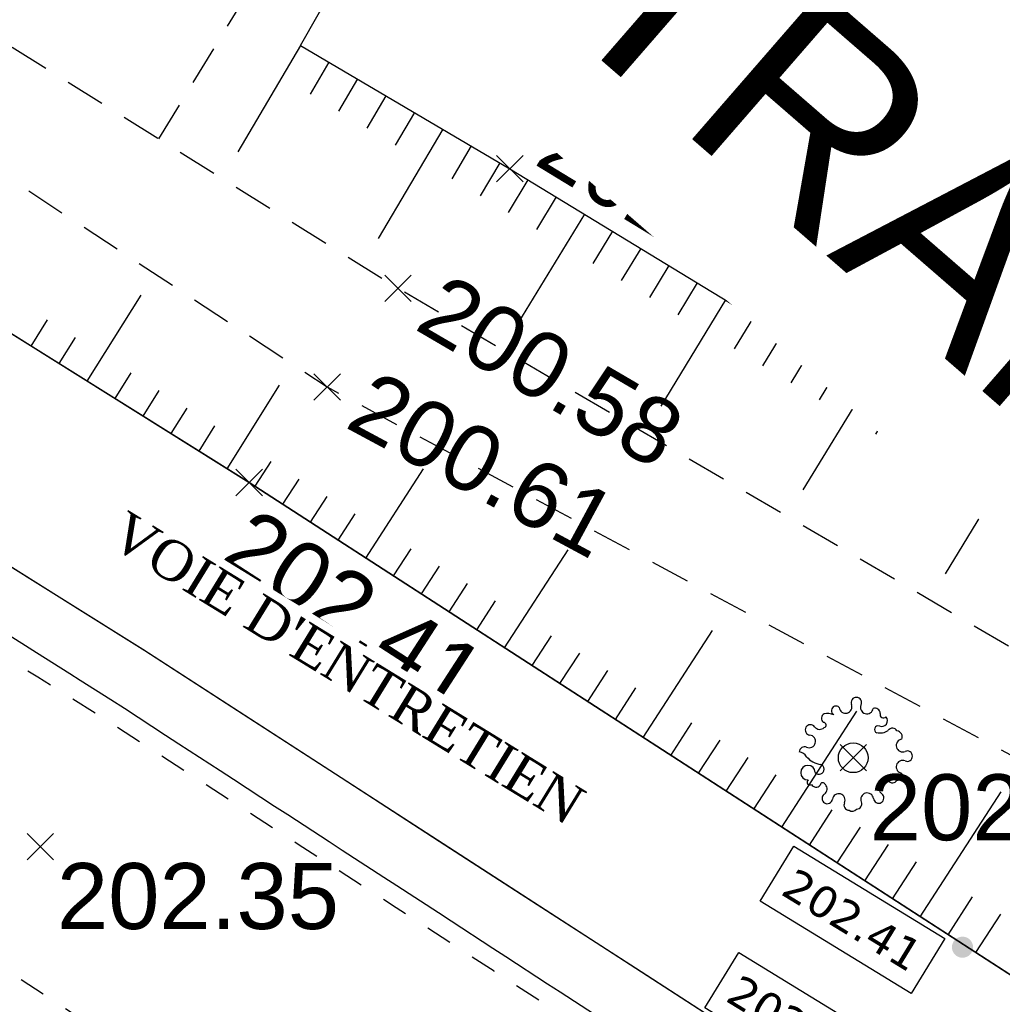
# Model space of a CAD drawing. Extents: x 1616800 to 1632437, y 2248456 to 2251974.
# Tile 202 of 256: x 1617950 to 1617965, y 2251541 to 2251556. Entities that reach past the tile are written whole.
import ezdxf
from ezdxf import colors
from ezdxf.entities.mleader import LeaderData, LeaderLine
from ezdxf.enums import TextEntityAlignment as Align
from ezdxf.math import Vec2, Vec3

# ---------------------------------------------------------------- set-up
doc = ezdxf.new("R2010")
doc.units = 0
doc.header["$LTSCALE"] = 2
doc.header["$PDMODE"] = 3
doc.header["$PDSIZE"] = 0.2
for name, pattern in [('CONTINU', [0]), ('FOSSE', [0.5, 0.3, -0.2]), ('Grille', [0.4, 0.2, -0.2])]:
    doc.linetypes.add(name, pattern=pattern)
doc.layers.get('0').update_dxf_attribs({"linetype": 'CONTINUOUS'})
for name, color, linetype in [('0000-VALORIS-NOUE DERIV BASSIN', 7, 'CONTINUOUS'), ('0000-VALORIS-NOUE DERIV BASSIN EAU MAX RETENTION', 140, 'CONTINUOUS'), ('0000-VALORIS-NOUE DERIV BASSIN TEXTE ET COTES', 1, 'CONTINUOUS'), ('08-PAP RESEAU TELEPHONE PROJET', 95, 'CONTINUOUS'), ('X-PTS TOPO-TEXTE TOPOALT', 8, 'CONTINUOUS'), ('X-PTS TOPO-TOPOPOINT', 8, 'CONTINUOUS'), ('Y-FDP TOPO-TOP_AXE_FOSSE', 8, 'CONTINUOUS'), ('Y-FDP TOPO-TOP_BARBULE', 8, 'CONTINUOUS'), ('Y-FDP TOPO-TOP_TALUS', 8, 'CONTINUOUS'), ('Y-FDP TOPO-TOP_VEGETATION_symb', 8, 'CONTINUOUS')]:
    doc.layers.add(name, color=color, linetype=linetype)
doc.styles.add('Côte Assainissement', font='verdana.ttf')
doc.styles.get("Standard").update_dxf_attribs({"font": 'arial.ttf'})
doc.styles.add('TIME', font='times.ttf')

# ---------------------------------------------------------------- blocks, each defined once
blk = doc.blocks.new('TCPOINT_2')
at = {"color": 0}
blk.add_point((0, 0), dxfattribs=at)
at = {"layer": 'X-PTS TOPO-TEXTE TOPOALT'}
blk.add_attdef('ALT', (0.25, 0.25), '', height=0.75, dxfattribs=at)
blk = doc.blocks.new('TCPOINT_C')
at = {"color": 0}
blk.add_point((0, 0), dxfattribs=at)
at = {"layer": 'X-PTS TOPO-TEXTE TOPOALT'}
blk.add_attdef('ALT', text='', height=0.75, dxfattribs=at).set_placement((0.5, 0.09), align=Align.MIDDLE_LEFT)
blk = doc.blocks.new('TCPOINT')
at = {"color": 0}
blk.add_point((0, 0), dxfattribs=at)
at = {"layer": 'X-PTS TOPO-TEXTE TOPOALT'}
blk.add_attdef('ALT', text='', height=0.75, dxfattribs=at).set_placement((0.25, -0.25), align=Align.TOP_LEFT)
blk = doc.blocks.new('Arbre composé')
for centre, major_axis, start_param, end_param in [((0.053, 0.929), (-0.0621, 0.0621), -0.814049, 1.170078), ((0.053, 0.929), (0.0621, 0.0621), 5.055805, 7.039932), ((-0.29, 0.794), (0.0543, 0.0543), 6.27112, 9.712496), ((-0.128, 0.856), (0.0756, 0.0756), 2.437811, 4.160139), ((-0.128, 0.856), (-0.0756, 0.0756), 2.589343, 4.311671), ((0.229, 0.846), (-0.0756, 0.0756), 0.343416, 2.065744), ((0.229, 0.846), (0.0756, 0.0756), 3.63654, 5.358868), ((0.366, 0.751), (0.0611, 0.0611), 5.442007, 7.443818), ((-0.447, 0.666), (-0.0621, 0.0621), -0.261799, 1.722328), ((-0.44, 0.401), (-0.243, 0.243), -1.12231, -0.636034), ((0.479, 0.624), (-0.0687, 0.0687), 1.943234, 4.662706), ((0.509, 0.73), (0.0414, 0.0414), 2.084224, 4.724816), ((-0.72, 0.469), (-0.0621, 0.0621), 0.261799, 2.245927), ((-0.72, 0.469), (-0.0621, 0.0621), 4.560857, 6.544985), ((-0.563, 0.585), (-0.0756, 0.0756), 1.419265, 3.141593), ((-0.5, 0.551), (-0.031, 0.031), 2.648002, 5.490599), ((0.419, 0.476), (-0.0439, 0.0439), -1.123056, 1.960793), ((0.66, 0.41), (0.0621, 0.0621), 6.021386, 8.005513), ((-0.741, 0.276), (0.0756, 0.0756), 5.235988, 6.958316), ((0.455, 0.647), (0.162, 0.162), 3.648866, 4.555851), ((0.721, 0.35), (-0.0738, 0.0738), 3.545603, 5.353199), ((-0.819, 0.097), (0.0621, 0.0621), 0.372067, 2.356194), ((-0.741, 0.276), (-0.0756, 0.0756), 1.942863, 3.665191), ((0, 0), (0.177, 0.177), 5.497787, 11.780972), ((0.83, 0.205), (-0.0756, 0.0756), -0.67513, 1.047198), ((0.83, 0.205), (0.0756, 0.0756), 2.617994, 4.340322), ((-0.924, -0.062), (-0.114, 0.114), 4.443451, 5.394658), ((-0.504, 0.247), (-0.256, 0.256), 1.472466, 2.237887), ((0.908, 0.027), (0.0621, 0.0621), 5.497787, 7.481914), ((0.908, 0.027), (-0.0621, 0.0621), 1.942863, 3.926991), ((-0.761, -0.25), (-0.0867, 0.0867), 3.947739, 8.650944), ((-0.574, -0.193), (0.0595, 0.0595), 3.060826, 6.736019), ((0.83, -0.152), (0.0756, 0.0756), 2.094395, 3.816723), ((0.83, -0.152), (-0.0756, 0.0756), -1.198729, 0.523599), ((0.739, -0.292), (0.0611, 0.0611), 3.899862, 5.901673), ((-0.729, -0.409), (-0.0339, 0.0339), -0.091877, 2.941892), ((-0.625, -0.407), (-0.0621, 0.0621), 1.280346, 3.264473), ((-0.512, -0.463), (0.031, 0.031), 5.760943, 8.603541), ((-0.547, -0.525), (0.0756, 0.0756), 4.532206, 6.254534), ((0.543, -0.52), (-0.0756, 0.0756), 0, 1.722328), ((0.547, -0.454), (-0.0565, 0.0565), -1.34685, 0.669035), ((0.66, -0.334), (-0.0621, 0.0621), 1.419265, 3.403392), ((-0.437, -0.685), (0.0621, 0.0621), 1.390613, 3.374741), ((-0.244, -0.712), (0.0756, 0.0756), 0.494947, 2.217275), ((-0.244, -0.712), (-0.0756, 0.0756), 3.485009, 5.207336), ((0.234, -0.699), (-0.0756, 0.0756), -0.523599, 1.198729), ((0.234, -0.699), (0.0756, 0.0756), 5.608055, 7.330383), ((0.428, -0.677), (-0.0621, 0.0621), 2.879793, 4.863921), ((-0.437, -0.685), (0.0621, 0.0621), 3.374741, 5.358868), ((-0.068, -0.795), (0.0621, 0.0621), 1.914212, 3.89834), ((0.056, -0.777), (-0.0621, 0.0621), 2.356194, 4.340322), ((0.428, -0.677), (-0.0621, 0.0621), 0.895666, 2.879793), ((-0.018, -0.801), (0.069, 0.069), 3.361879, 4.78249)]:
    blk.add_ellipse(centre, major_axis=major_axis, ratio=1, start_param=start_param, end_param=end_param)
blk = doc.blocks.new('*U361')
h = blk.add_hatch(color=256)
edge = h.paths.add_edge_path()
edge.add_arc((0, 0), 0.2, 0, 360)
at = {"linetype": 'Continuous'}
blk.add_lwpolyline([(-2.971, 1.901), (-2.331, 2.945), (0.525, 1.197), (-0.114, 0.152)], close=True, dxfattribs=at)
at = {"style": 'Côte Assainissement'}
blk.add_attdef('NIVELLEMENT', text='', height=0.6, rotation=328.5247, dxfattribs=at).set_placement((-1.223, 1.549), align=Align.MIDDLE)
blk = doc.blocks.new('*U362')
h = blk.add_hatch(color=256)
edge = h.paths.add_edge_path()
edge.add_arc((0, 0), 0.2, 0, 360)
at = {"linetype": 'Continuous'}
blk.add_lwpolyline([(-3.829, 0.871), (-3.189, 1.915), (-0.333, 0.167), (-0.972, -0.878)], close=True, dxfattribs=at)
at = {"style": 'Côte Assainissement'}
blk.add_attdef('NIVELLEMENT', text='', height=0.6, rotation=328.5247, dxfattribs=at).set_placement((-2.081, 0.519), align=Align.MIDDLE)

msp = doc.modelspace()

# ---------------------------------------------------------------- linework, layer by layer
at = {"layer": 'Y-FDP TOPO-TOP_AXE_FOSSE', "linetype": 'FOSSE', "elevation": 201.34, "flags": 128}
msp.add_lwpolyline([(1617952.1964, 2251553.7863), (1617961.0256, 2251568.29)], dxfattribs=at)
at = {"layer": 'Y-FDP TOPO-TOP_BARBULE'}
for p, q in [((1617954.3402, 2251555.2024), (1617953.3903, 2251553.5912)), ((1617954.7709, 2251554.9485), (1617954.4843, 2251554.4625)), ((1617955.2016, 2251554.6946), (1617954.9135, 2251554.2058)), ((1617955.6323, 2251554.4407), (1617955.3426, 2251553.9492)), ((1617956.0631, 2251554.1868), (1617955.7718, 2251553.6926)), ((1617956.4938, 2251553.9328), (1617955.5175, 2251552.2767)), ((1617956.9245, 2251553.6789), (1617956.63, 2251553.1794)), ((1617957.3552, 2251553.425), (1617957.0604, 2251552.9249)), ((1617957.7836, 2251553.1671), (1617957.4823, 2251552.6724)), ((1617958.2106, 2251552.907), (1617957.9103, 2251552.4141)), ((1617958.6376, 2251552.6468), (1617957.6402, 2251551.0096)), ((1617959.0646, 2251552.3867), (1617958.7665, 2251551.8973)), ((1617959.4916, 2251552.1266), (1617959.1945, 2251551.6389)), ((1617959.9186, 2251551.8665), (1617959.6226, 2251551.3805)), ((1617960.3456, 2251551.6064), (1617960.0507, 2251551.1221)), ((1617951.1095, 2251550.1159), (1617951.9258, 2251551.4197)), ((1617960.7726, 2251551.3462), (1617959.7929, 2251549.738)), ((1617961.1996, 2251551.0861), (1617960.9068, 2251550.6054)), ((1617950.2619, 2251550.6466), (1617950.5097, 2251551.0422)), ((1617950.6857, 2251550.3812), (1617950.932, 2251550.7746)), ((1617961.6267, 2251550.826), (1617961.3349, 2251550.347)), ((1617962.0537, 2251550.5659), (1617961.7629, 2251550.0886)), ((1617962.4807, 2251550.3057), (1617962.191, 2251549.8302)), ((1617951.5333, 2251549.8506), (1617951.7768, 2251550.2395)), ((1617953.2284, 2251548.7892), (1617954.0212, 2251550.0554)), ((1617962.9077, 2251550.0456), (1617961.9457, 2251548.4664)), ((1617951.9571, 2251549.5852), (1617952.1992, 2251549.9719)), ((1617952.3809, 2251549.3199), (1617952.6215, 2251549.7043)), ((1617963.3347, 2251549.7855), (1617963.0471, 2251549.3135)), ((1617952.8047, 2251549.0546), (1617953.0439, 2251549.4367)), ((1617963.7617, 2251549.5254), (1617963.4752, 2251549.0551)), ((1617964.1887, 2251549.2652), (1617963.9033, 2251548.7967)), ((1617964.6157, 2251549.0051), (1617964.3313, 2251548.5383)), ((1617953.6514, 2251548.5225), (1617953.8937, 2251548.8967)), ((1617965.0427, 2251548.745), (1617964.0984, 2251547.1948)), ((1617959.5271, 2251544.7177), (1617960.5761, 2251546.3378)), ((1617959.1074, 2251544.9895), (1617959.4168, 2251545.4674)), ((1617961.6255, 2251543.3589), (1617962.7621, 2251545.1141)), ((1617959.9467, 2251544.446), (1617960.2667, 2251544.9401)), ((1617960.3664, 2251544.1742), (1617960.6917, 2251544.6764)), ((1617960.7861, 2251543.9024), (1617961.1166, 2251544.4128)), ((1617961.2058, 2251543.6307), (1617961.5415, 2251544.1491)), ((1617963.724, 2251542), (1617964.9481, 2251543.8905)), ((1617962.0452, 2251543.0871), (1617962.3914, 2251543.6218)), ((1617962.4649, 2251542.8153), (1617962.8164, 2251543.3581)), ((1617962.8846, 2251542.5436), (1617963.2413, 2251543.0945)), ((1617963.3043, 2251542.2718), (1617963.6663, 2251542.8308)), ((1617964.1437, 2251541.7283), (1617964.5161, 2251542.3035)), ((1617964.5633, 2251541.4565), (1617964.9411, 2251542.0398))]:
    msp.add_line(p, q, dxfattribs=at)
at = {"layer": 'Y-FDP TOPO-TOP_TALUS', "linetype": 'CONTINU', "elevation": 201.34, "flags": 128}
msp.add_lwpolyline([(1617954.3402, 2251555.2024), (1617961.5386, 2251567.843)], dxfattribs=at)

# ---------------------------------------------------------------- block references
at = {"layer": '0000-VALORIS-NOUE DERIV BASSIN TEXTE ET COTES', "xscale": 0.8, "yscale": 0.8, "zscale": 0.8}
for name, p in [('*U362', (1617964.3626, 2251541.5389, 202.41)), ('*U361', (1617962.8392, 2251539.1005, 202.41))]:
    msp.add_blockref(name, p, dxfattribs=at).add_auto_attribs({'NIVELLEMENT': '202.41'})
at = {"layer": 'X-PTS TOPO-TOPOPOINT'}
ref = msp.add_blockref('TCPOINT_2', (1617957.5096, 2251553.334, 202.36), dxfattribs=dict(at, rotation=328.6511301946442))
ref.add_attrib('ALT', '202.36', (1617957.8532, 2251553.4174, 202.36), dxfattribs={"layer": 'X-PTS TOPO-TEXTE TOPOALT', "height": 1, "rotation": 328.65113})
ref = msp.add_blockref('TCPOINT_C', (1617955.8166, 2251551.523, 200.58), dxfattribs=dict(at, rotation=329.6244521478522))
ref.add_attrib('ALT', '200.58', dxfattribs={"layer": 'X-PTS TOPO-TEXTE TOPOALT', "height": 1, "rotation": 329.62445}).set_placement((1617956.2935, 2251551.3478, 200.58), align=Align.MIDDLE_LEFT)
ref = msp.add_blockref('TCPOINT', (1617962.7086, 2251544.409, 202.16), dxfattribs=at)
ref.add_attrib('ALT', '202.16', dxfattribs={"layer": 'X-PTS TOPO-TEXTE TOPOALT', "height": 1, "rotation": 360}).set_placement((1617962.9586, 2251544.159, 202.16), align=Align.TOP_LEFT)
at = {"layer": 'Y-FDP TOPO-TOP_VEGETATION_symb', "xscale": 0.8999999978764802, "yscale": 0.8999999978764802}
msp.add_blockref('Arbre composé', (1617962.7086, 2251544.409, 201.34), dxfattribs=at)

# ---------------------------------------------------------------- texts
at = {"layer": '0000-VALORIS-NOUE DERIV BASSIN TEXTE ET COTES', "insert": (1617955.0492, 2251545.7632), "char_height": 0.6, "attachment_point": 5, "rotation": 328.43463, "style": 'TIME', "bg_fill": 3, "box_fill_scale": 1.2, "bg_fill_color": 256, "bg_fill_transparency": 0}
msp.add_mtext_dynamic_manual_height_columns("\\A1;VOIE D'ENTRETIEN", width=8.031226, gutter_width=10, heights=[0], dxfattribs=at)

# ---------------------------------------------------------------- next in the draw order: linework, layer by layer
at = {"layer": '0000-VALORIS-NOUE DERIV BASSIN', "linetype": 'Grille', "flags": 128}
for points in [[(1617995.0727, 2251524.1217), (1617994.0598, 2251524.5597), (1617992.2896, 2251525.325), (1617990.5195, 2251526.0904), (1617988.7493, 2251526.8557), (1617986.9791, 2251527.6211), (1617985.2089, 2251528.3865), (1617983.4388, 2251529.1518), (1617981.7336, 2251529.8891), (1617980.0284, 2251530.6264), (1617978.5566, 2251531.2545), (1617976.8607, 2251531.8675), (1617975.1647, 2251532.4805), (1617973.4688, 2251533.0934), (1617971.7728, 2251533.7064), (1617970.0768, 2251534.3194), (1617968.3809, 2251534.9324), (1617966.6849, 2251535.5453), (1617964.1894, 2251536.695), (1617962.8207, 2251537.5813), (1617961.2225, 2251538.6162), (1617959.9901, 2251539.4142), (1617958.7576, 2251540.2123), (1617957.2725, 2251541.174), (1617955.7875, 2251542.1356), (1617954.3024, 2251543.0973), (1617952.8173, 2251544.0589), (1617951.3322, 2251545.0206), (1617950.3632, 2251545.6279), (1617949.3396, 2251546.2688), (1617948.3787, 2251546.8703), (1617947.4179, 2251547.4719), (1617945.7741, 2251548.5011), (1617944.1303, 2251549.5303), (1617943.0193, 2251550.2259), (1617941.9083, 2251550.9216), (1617940.9661, 2251551.5115), (1617939.2774, 2251552.5688), (1617937.5887, 2251553.6261), (1617936.2138, 2251554.4869), (1617934.8389, 2251555.3478), (1617933.9352, 2251555.8856), (1617932.9456, 2251556.4731), (1617931.8707, 2251557.1113), (1617930.4889, 2251557.9317), (1617929.5675, 2251558.4787), (1617928.6462, 2251559.0256), (1617927.7432, 2251559.5618), (1617926.045, 2251560.57), (1617924.3468, 2251561.5782), (1617922.9926, 2251562.3821), (1617921.6385, 2251563.1861), (1617920.2843, 2251563.9901), (1617918.9499, 2251564.7822), (1617917.5357, 2251565.6114)], [(1617915.2824, 2251562.2956), (1617916.9268, 2251561.3315), (1617932.7162, 2251551.9575), (1617949.1581, 2251541.6631), (1617963.265, 2251532.5281), (1617977.197, 2251527.4927), (1617992.7035, 2251520.7882)]]:
    msp.add_lwpolyline(points, dxfattribs=at)
at = {"layer": '0000-VALORIS-NOUE DERIV BASSIN', "flags": 128}
msp.add_lwpolyline([(1617975.5726, 2251533.609), (1617973.8767, 2251534.222), (1617972.1807, 2251534.835), (1617970.4847, 2251535.4479), (1617968.7888, 2251536.0609), (1617967.0928, 2251536.6739), (1617964.8416, 2251537.7022), (1617963.4729, 2251538.5885), (1617961.8748, 2251539.6234), (1617960.6423, 2251540.4215), (1617959.4099, 2251541.2196), (1617957.9248, 2251542.1812), (1617956.4397, 2251543.1429), (1617954.9546, 2251544.1045), (1617953.4695, 2251545.0662), (1617951.9845, 2251546.0279), (1617951, 2251546.645), (1617949.9764, 2251547.2859)], dxfattribs=at)
at = {"layer": '0000-VALORIS-NOUE DERIV BASSIN'}
for points in [[(1618057.1006, 2251498.218, 202.98), (1618043.4496, 2251505.823, 202.81), (1618029.7006, 2251512.302, 202.66), (1618012.1916, 2251520.535, 202.69), (1617997.6596, 2251527.579, 202.51), (1617980.2206, 2251535.119, 202.49), (1617966.9346, 2251539.921, 202.41), (1617953.5626, 2251548.58, 202.41), (1617936.9856, 2251558.959, 202.22), (1617921.0936, 2251568.394, 202.33), (1617909.4526, 2251575.219, 202.13), (1617895.2716, 2251584.39, 201.92), (1617880.0786, 2251593.661, 202.03)], [(1618055.6406, 2251495.5973, 202.98), (1618042.0786, 2251503.1527, 202.81), (1618028.4218, 2251509.5882, 202.66), (1618010.899, 2251517.8277, 202.69), (1617996.4095, 2251524.8511, 202.51), (1617979.1144, 2251532.3289, 202.49), (1617965.5921, 2251537.2163, 202.41), (1617951.9512, 2251546.0494, 202.41), (1617935.4236, 2251556.3975, 202.22), (1617919.5692, 2251565.8102, 202.33), (1617907.8786, 2251572.6642, 202.13), (1617893.6754, 2251581.8496, 201.92), (1617878.5832, 2251591.0591, 202.03)]]:
    msp.add_polyline3d(points, dxfattribs=at)
at = {"layer": '0000-VALORIS-NOUE DERIV BASSIN EAU MAX RETENTION', "elevation": 201.3541, "flags": 128}
msp.add_lwpolyline([(1617958.9068, 2251540.4427), (1617958.2714, 2251540.8572), (1617958.0803, 2251540.9809), (1617957.4466, 2251541.3943), (1617957.2538, 2251541.5192), (1617956.6219, 2251541.9314), (1617956.4273, 2251542.0574), (1617955.7971, 2251542.4684), (1617955.6007, 2251542.5956), (1617954.9723, 2251543.0055), (1617954.7742, 2251543.1338), (1617954.1474, 2251543.5426), (1617953.9477, 2251543.6719), (1617953.3226, 2251544.0796), (1617953.1211, 2251544.2101), (1617952.4977, 2251544.6167), (1617952.2946, 2251544.7483), (1617951.6728, 2251545.1538), (1617951.468, 2251545.2864), (1617951.0037, 2251545.5792), (1617950.8465, 2251545.6795), (1617950.3434, 2251545.9968), (1617950.1746, 2251546.1045), (1617949.6736, 2251546.4205)], dxfattribs=at)
at = {"layer": 'Y-FDP TOPO-TOP_AXE_FOSSE', "linetype": 'FOSSE', "elevation": 201.34, "flags": 128}
for points in [[(1617601.8186, 2251762.922), (1617610.1506, 2251756.636), (1617629.6276, 2251741.988), (1617650.7276, 2251727.848), (1617668.4526, 2251710.915), (1617681.6206, 2251701.676), (1617699.0136, 2251688.41), (1617708.9996, 2251680.668), (1617719.8336, 2251677.878), (1617748.7516, 2251665.825), (1617762.3456, 2251660.092), (1617781.0436, 2251652.934), (1617799.0036, 2251644.975), (1617815.3806, 2251635.767), (1617830.3196, 2251628.053), (1617853.9176, 2251613.386), (1617868.6136, 2251605.049), (1617881.5356, 2251596.854), (1617897.5646, 2251587.866), (1617911.5046, 2251578.556), (1617923.2046, 2251571.798), (1617941.6916, 2251560.354), (1617955.8166, 2251551.523), (1617969.3786, 2251543.574), (1617981.8546, 2251538.005), (1617999.4726, 2251530.796), (1618011.2156, 2251524.71), (1618031.4966, 2251514.802), (1618044.3006, 2251508.569), (1618060.3096, 2251501.695), (1618069.9096, 2251496.606), (1618077.1396, 2251493.691), (1618078.3956, 2251492.785), (1618078.3956, 2251492.785)], [(1617600.6196, 2251761.017), (1617609.0186, 2251754.94), (1617628.5696, 2251740.863), (1617649.5776, 2251726.58), (1617667.1536, 2251709.962), (1617698.4656, 2251687.431), (1617708.5936, 2251679.832), (1617719.3676, 2251676.48), (1617748.1656, 2251664.214), (1617780.0586, 2251651.492), (1617797.8506, 2251643.441), (1617814.4516, 2251634.395), (1617829.3226, 2251626.401), (1617852.7376, 2251612.188), (1617867.9276, 2251602.952), (1617881.2236, 2251595.195), (1617896.7006, 2251586.358), (1617910.6286, 2251577.168), (1617921.4716, 2251570.879), (1617940.7716, 2251559.213), (1617954.7426, 2251550.028), (1617968.6406, 2251542.538), (1617981.3776, 2251536.875), (1617998.6816, 2251529.02), (1618010.6006, 2251523.098), (1618031.3996, 2251513.411), (1618043.8426, 2251507.316), (1618060.1126, 2251499.876), (1618069.5666, 2251494.908), (1618076.1756, 2251492.383), (1618078.3956, 2251492.785), (1618078.2546, 2251490.49)]]:
    msp.add_lwpolyline(points, dxfattribs=at)
at = {"layer": 'Y-FDP TOPO-TOP_BARBULE'}
for p, q in [((1617955.3301, 2251547.4354), (1617956.2041, 2251548.7852)), ((1617954.0711, 2251548.2507), (1617954.3175, 2251548.6313)), ((1617954.4908, 2251547.979), (1617954.7424, 2251548.3677)), ((1617954.9104, 2251547.7072), (1617955.1674, 2251548.104)), ((1617955.7498, 2251547.1637), (1617956.0173, 2251547.5767)), ((1617957.4286, 2251546.0766), (1617958.3901, 2251547.5615)), ((1617956.1695, 2251546.8919), (1617956.4422, 2251547.313)), ((1617956.5892, 2251546.6201), (1617956.8672, 2251547.0494)), ((1617957.0089, 2251546.3484), (1617957.2921, 2251546.7857)), ((1617957.8483, 2251545.8048), (1617958.142, 2251546.2584)), ((1617958.268, 2251545.533), (1617958.5669, 2251545.9947)), ((1617958.6877, 2251545.2613), (1617958.9919, 2251545.7311))]:
    msp.add_line(p, q, dxfattribs=at)
at = {"layer": 'Y-FDP TOPO-TOP_TALUS', "elevation": 201.34, "flags": 128}
for points in [[(1617796.7436, 2251642.57), (1617812.9876, 2251633.215), (1617828.5476, 2251624.329), (1617851.7106, 2251610.997), (1617866.9096, 2251600.776), (1617880.0786, 2251593.661), (1617895.2716, 2251584.39), (1617909.4526, 2251575.219), (1617921.0936, 2251568.394), (1617936.9856, 2251558.959), (1617953.5626, 2251548.58), (1617966.9346, 2251539.921), (1617980.2206, 2251535.119), (1617997.6596, 2251527.579), (1618012.1916, 2251520.535), (1618029.7006, 2251512.302), (1618043.4496, 2251505.823), (1618057.1006, 2251498.218), (1618068.8556, 2251493.307), (1618074.8396, 2251491.679), (1618075.8056, 2251490.367)], [(1617954.3402, 2251555.2024), (1617957.5096, 2251553.334), (1617969.6686, 2251545.927), (1617983.2576, 2251540.69), (1618000.4706, 2251532.688), (1618008.3106, 2251530.398)]]:
    msp.add_lwpolyline(points, dxfattribs=at)

# ---------------------------------------------------------------- next in the draw order: block references
at = {"layer": 'X-PTS TOPO-TOPOPOINT'}
ref = msp.add_blockref('TCPOINT_C', (1617954.7426, 2251550.028, 200.61), dxfattribs=dict(at, rotation=331.6785974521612))
ref.add_attrib('ALT', '200.61', dxfattribs={"layer": 'X-PTS TOPO-TEXTE TOPOALT', "height": 1, "rotation": 331.6786}).set_placement((1617955.2254, 2251549.87, 200.61), align=Align.MIDDLE_LEFT)
ref = msp.add_blockref('TCPOINT', (1617953.5626, 2251548.58, 202.41), dxfattribs=dict(at, rotation=327.0750410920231))
ref.add_attrib('ALT', '202.41', dxfattribs={"layer": 'X-PTS TOPO-TEXTE TOPOALT', "height": 1, "rotation": 327.07504}).set_placement((1617953.6366, 2251548.2343, 202.41), align=Align.TOP_LEFT)
ref = msp.add_blockref('TCPOINT', (1617950.4006, 2251543.064, 202.35), dxfattribs=at)
ref.add_attrib('ALT', '202.35', dxfattribs={"layer": 'X-PTS TOPO-TEXTE TOPOALT', "height": 1, "rotation": 360}).set_placement((1617950.6506, 2251542.814, 202.35), align=Align.TOP_LEFT)

# ---------------------------------------------------------------- next in the draw order: texts
at = {"layer": '0000-VALORIS-NOUE DERIV BASSIN TEXTE ET COTES', "insert": (1617955.0492, 2251545.7632), "char_height": 0.6, "attachment_point": 5, "rotation": 328.43463, "style": 'TIME', "bg_fill": 3, "box_fill_scale": 1.2, "bg_fill_color": 256, "bg_fill_transparency": 0}
msp.add_mtext_dynamic_manual_height_columns("\\A1;VOIE D'ENTRETIEN", width=8.031226, gutter_width=10, heights=[0], dxfattribs=at)

# ---------------------------------------------------------------- next in the draw order: leaders
at = {"layer": '08-PAP RESEAU TELEPHONE PROJET'}
ml = msp.add_multileader_mtext('Standard', dxfattribs=at)
ml.set_content('BRANCHEMENT TELEPHONE 2Ø25/28 POUR POSTE DE TRANSFORMATION', color=256)
ml.set_leader_properties()
ml.build(insert=Vec2(0, 0))
ml.multileader.update_dxf_attribs({"text_right_attachment_type": 6, "dogleg_length": 0.36, "arrow_head_size": 3, "scale": 0.5})
ctx = ml.context
ctx.base_point, ctx.scale, ctx.char_height, ctx.arrow_head_size, ctx.landing_gap_size, ctx.plane_origin, ctx.plane_x_axis, ctx.plane_y_axis = Vec3(1617977.9649, 2251580.1097, 203.087), 0.5, 3, 3, 1, Vec3(1617772.0226, 2251816.8801, 203.087), Vec3(0.7549808, -0.6557469), Vec3(0.6557469, 0.7549808)
ctx.right_attachment = 6
notes = []
notes.append((ctx, [(1, (1, 1, 0), (1618007.6237, 2251551.6017, 203.087), (-0.7549808, 0.6557469), 0.18, [(0, [(1617994.8716, 2251487.0838, 203.087)], 0, [])])]))
ctx.mtext.insert, ctx.mtext.text_direction, ctx.mtext.rotation, ctx.mtext.width, ctx.mtext.flow_direction = Vec3(1617979.7203, 2251580.6058, 203.087), Vec3(0.7549808, -0.6557469), 5.5680138, 40.470438, 5
ctx.mtext.has_bg_fill, ctx.mtext.bg_color, ctx.mtext.bg_scale_factor, ctx.mtext.bg_transparency, ctx.mtext.use_window_bg_color = 1, -1027028792, 1.5, 0, 1
for ctx, leaders in notes:
    for number, flags, end, landing, length, lines in leaders:
        leader = LeaderData()
        leader.index, (leader.has_last_leader_line, leader.has_dogleg_vector, leader.attachment_direction) = number, flags
        leader.last_leader_point, leader.dogleg_vector, leader.dogleg_length = Vec3(end), Vec3(landing), length
        for number, points, colour, breaks in lines:
            line = LeaderLine()
            line.index, line.vertices, line.color, line.breaks = number, Vec3.list(points), colors.encode_raw_color(colour), breaks
            leader.lines.append(line)
        ctx.leaders.append(leader)

# ---------------------------------------------------------------- next in the draw order: linework, layer by layer
at = {"layer": '0000-VALORIS-NOUE DERIV BASSIN EAU MAX RETENTION', "elevation": 201.3541, "flags": 128}
msp.add_lwpolyline([(1617958.9068, 2251540.4427), (1617958.2714, 2251540.8572), (1617958.0803, 2251540.9809), (1617957.4466, 2251541.3943), (1617957.2538, 2251541.5192), (1617956.6219, 2251541.9314), (1617956.4273, 2251542.0574), (1617955.7971, 2251542.4684), (1617955.6007, 2251542.5956), (1617954.9723, 2251543.0055), (1617954.7742, 2251543.1338), (1617954.1474, 2251543.5426), (1617953.9477, 2251543.6719), (1617953.3226, 2251544.0796), (1617953.1211, 2251544.2101), (1617952.4977, 2251544.6167), (1617952.2946, 2251544.7483), (1617951.6728, 2251545.1538), (1617951.468, 2251545.2864), (1617951.0037, 2251545.5792), (1617950.8465, 2251545.6795), (1617950.3434, 2251545.9968), (1617950.1746, 2251546.1045), (1617949.6736, 2251546.4205)], dxfattribs=at)

doc.saveas('drawing.dxf')
